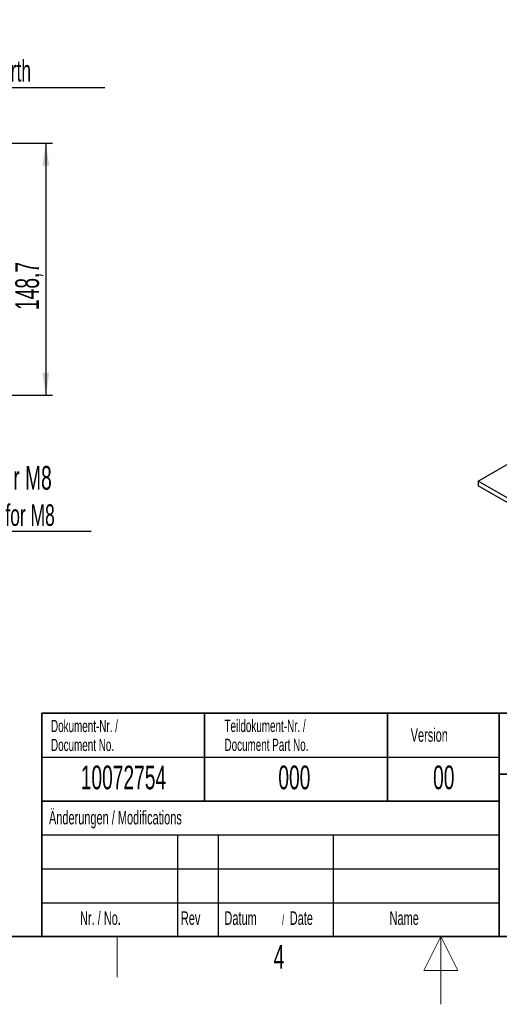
# Model space of a CAD drawing. Header units: millimetres. Extents: x 5 to 418, y 2 to 292.
# Tile 15 of 41: x 155 to 226, y 2 to 147. Entities that reach past the tile are written whole.
import ezdxf

# ---------------------------------------------------------------- set-up
doc = ezdxf.new("R2010")
doc.units = ezdxf.units.MM
doc.layers.add('SLD-0', color=7, linetype='Continuous')
doc.styles.add('SLDTEXTSTYLE0', font='TXT', dxfattribs={"width": 0.605})
doc.dimstyles.new('SLDDIMSTYLE0', dxfattribs={"dimtxt": 3.5, "dimasz": 3.302, "dimexe": 0, "dimexo": 0.0625, "dimgap": 0.875, "dimtad": 1, "dimlfac": 4, "dimrnd": 1e-09, "dimzin": 12, "dimdsep": 46, "dimtxsty": 'SLDTEXTSTYLE0', "dimsah": 1, "dimcen": 0.09, "dimadec": 0, "dimazin": 3, "dimtfac": 1, "dimtofl": 0, "dimtmove": 0, "dimatfit": 3, "dimfxl": 1, "dimfrac": 2, "dimtolj": 1, "dimtzin": 12, "dimarcsym": 0})

# ---------------------------------------------------------------- blocks, each defined once
blk = doc.blocks.new('_D_7')
at = {"layer": 'SLD-0'}
for p, q in [((141.65, 129.12), (159.71, 129.12)), ((158.71, 129.12), (158.71, 91.94)), ((141.65, 91.94), (159.71, 91.94))]:
    blk.add_line(p, q, dxfattribs=at)
for points in [[(158.71, 129.12), (158.2, 125.82), (159.21, 125.82)], [(158.71, 91.94), (159.21, 95.24), (158.2, 95.24)]]:
    blk.add_solid(points, dxfattribs=at)
at = {"layer": 'SLD-0', "insert": (154.19, 104.51), "char_height": 3.5, "attachment_point": 1, "rotation": 90, "style": 'SLDTEXTSTYLE0'}
blk.add_mtext('148,7', dxfattribs=at)
blk = doc.blocks.new('SW_NOTE_0')
at = {"layer": 'SLD-0', "color": 0}
blk.add_line((14.32, 0), (0, 0), dxfattribs=at)
at = {"layer": 'SLD-0', "color": 0, "attachment_point": 1, "style": 'SLDTEXTSTYLE0'}
for s, insert, char_height in [('für M8', (0.48, 9.69), 3.5), ('for M8', (1.67, 4.02), 3.175)]:
    blk.add_mtext(s, dxfattribs=dict(at, insert=insert, char_height=char_height))
blk = doc.blocks.new('SW_NOTE_0_1')
at = {"layer": 'SLD-0', "color": 0}
blk.add_line((30.24, 0), (0, 0), dxfattribs=at)
at = {"layer": 'SLD-0', "color": 0, "attachment_point": 1, "style": 'SLDTEXTSTYLE0'}
for s, insert, char_height in [('M8 Erdung', (0.45, 9.76), 3.5), ('protective earth', (1.64, 4.1), 3.175)]:
    blk.add_mtext(s, dxfattribs=dict(at, insert=insert, char_height=char_height))

msp = doc.modelspace()

# ---------------------------------------------------------------- linework, layer by layer
at = {"color": 7, "linetype": 'Continuous', "lineweight": 25}
for p, q in [((222.5227, 79.2158), (228.321, 82.5631)), ((272.303, 50.4782), (222.5227, 79.2158)), ((222.5227, 79.2158), (222.5227, 78.5626)), ((272.303, 49.825), (222.5227, 78.5626))]:
    msp.add_line(p, q, dxfattribs=at)
at = {"layer": 'SLD-0', "lineweight": 35}
for p, q in [((158.1167, 45), (225.6167, 45)), ((158.1167, 45), (158.1167, 32)), ((182.1167, 45), (182.1167, 32)), ((209.1167, 45), (209.1167, 32)), ((225.6167, 45), (225.6167, 32)), ((225.6167, 45), (266.3305, 45)), ((225.6167, 45), (225.6167, 36)), ((225.6167, 36), (266.3305, 36)), ((225.6167, 36), (225.6167, 12)), ((158.1167, 32), (158.1167, 12)), ((158.1167, 32), (225.6167, 32)), ((26, 12), (408, 12)), ((225.6167, 12), (266.3305, 12))]:
    msp.add_line(p, q, dxfattribs=at)
at = {"layer": 'SLD-0'}
for p, q in [((158.1167, 38.5), (225.6167, 38.5)), ((158.1167, 27), (225.6167, 27)), ((178.1167, 27), (178.1167, 12)), ((184.1167, 27), (184.1167, 12)), ((201.1167, 27), (201.1167, 12)), ((158.1167, 22), (225.6167, 22)), ((158.1167, 17), (225.6167, 17))]:
    msp.add_line(p, q, dxfattribs=at)
at = {"layer": 'SLD-0', "lineweight": 25}
msp.add_line((158.1167, 32), (225.6167, 32), dxfattribs=at)
at = {"layer": 'SLD-0', "color": 7, "linetype": 'Continuous', "lineweight": 35}
for p in [(225.6167, 32), (158.1167, 12)]:
    msp.add_line(p, (225.6167, 12), dxfattribs=at)
at = {"layer": 'SLD-0', "lineweight": 18}
msp.add_line((169.25, 6), (169.25, 12), dxfattribs=at)
at = {"layer": 'SLD-0', "color": 7, "linetype": 'Continuous', "lineweight": 18}
for p, q in [((217, 12), (214.5, 7)), ((217, 2), (217, 12)), ((219.5, 7), (217, 12)), ((214.5, 7), (219.5, 7))]:
    msp.add_line(p, q, dxfattribs=at)

# ---------------------------------------------------------------- block references
at = {"layer": 'SLD-0'}
for name, p in [('SW_NOTE_0_1', (137.1775, 137.3047)), ('SW_NOTE_0', (151.072, 71.7874))]:
    msp.add_blockref(name, p, dxfattribs=at)

# ---------------------------------------------------------------- texts
at = {"layer": 'SLD-0', "style": 'SLDTEXTSTYLE0'}
for s, insert, char_height, attachment_point in [('Dokument-Nr. /', (159.4707, 43.9891), 1.8, 1), ('Teildokument-Nr. /', (185.0721, 44.0073), 1.8, 1), ('Version', (212.5452, 42.7601), 2, 1), ('Document No.', (159.4707, 41.1891), 1.8, 1), ('Document Part No.', (185.0721, 41.2073), 1.8, 1), ('10072754', (170.1557, 37.243), 3.5, 2), ('000', (195.3767, 37.243), 3.5, 2), ('00', (217.424, 37.2527), 3.5, 2), ('Änderungen / Modifications', (159.1698, 30.5619), 2, 1), ('Nr. / No.', (163.7532, 15.7244), 2, 1), ('Rev', (178.6351, 15.7244), 2, 1), ('Datum', (185.0629, 15.7244), 2, 1), ('/', (193.5459, 15.2243), 1.5, 1), ('Date', (194.7022, 15.7244), 2, 1), ('Name', (209.4275, 15.729), 2, 1), ('4', (193.1027, 10.743), 3.5, 2)]:
    msp.add_mtext(s, dxfattribs=dict(at, insert=insert, char_height=char_height, attachment_point=attachment_point))

# ---------------------------------------------------------------- dimensions: what is measured, and where the dimension line sits
at = {"layer": 'SLD-0'}
dim = msp.add_linear_dim(base=(158.7053, 91.9421), p1=(141.6509, 129.1171), p2=(141.6509, 91.9421), angle=90, dimstyle='SLDDIMSTYLE0', dxfattribs=at)
dim.commit()
dim.dimension.update_dxf_attribs({"geometry": '_D_7', "text_midpoint": (158.7053, 110.5296), "dimtype": 160})

doc.saveas('drawing.dxf')
